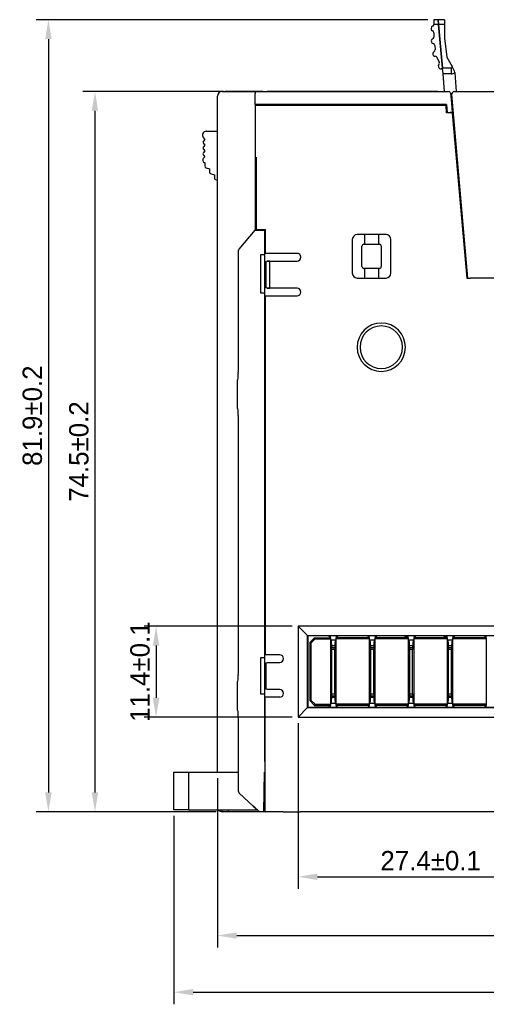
# Model space of a CAD drawing. Header units: millimetres. Extents: x 0 to 427, y 0 to 299.
# Tile 9 of 25: x 73 to 121, y 100 to 202. Entities that reach past the tile are written whole.
import ezdxf

# ---------------------------------------------------------------- set-up
doc = ezdxf.new("R2010")
doc.units = ezdxf.units.MM
doc.header["$LTSCALE"] = 23.1
doc.header["$MEASUREMENT"] = 0
doc.header["$PDSIZE"] = -5
doc.layers.add('IQC尺寸', color=3, linetype='Continuous', lineweight=18)
doc.layers.add('Layer0000', color=7, linetype='Continuous', lineweight=25)
doc.dimstyles.new('+-0.05', dxfattribs={"dimtxt": 2, "dimasz": 2, "dimexe": 1.25, "dimexo": 0.625, "dimtad": 1, "dimdsep": 46, "dimtxsty": 'Standard', "dimcen": 1.5, "dimdle": 4, "dimadec": 0, "dimazin": 0, "dimtol": 1, "dimtp": 0.05, "dimtm": 0.05, "dimtfac": 1, "dimtmove": 0, "dimatfit": 3, "dimfxl": 1, "dimtolj": 1, "dimarcsym": 0})

# ---------------------------------------------------------------- blocks, each defined once
blk = doc.blocks.new('*D23')
at = {"layer": 'Defpoints', "color": 0}
for p in [(94.84, 194.67), (80.94, 120.17), (94.09, 120.17)]:
    blk.add_point(p, dxfattribs=at)
at = {"layer": 'IQC尺寸', "color": 0, "lineweight": -2}
for p, q in [((94.21, 194.67), (79.69, 194.67)), ((80.94, 192.67), (80.94, 122.17)), ((93.46, 120.17), (79.69, 120.17))]:
    blk.add_line(p, q, dxfattribs=at)
at = {"layer": 'IQC尺寸', "color": 0}
for points in [[(81.27, 192.67), (80.6, 192.67), (80.94, 194.67)], [(80.6, 122.17), (81.27, 122.17), (80.94, 120.17)]]:
    blk.add_solid(points, dxfattribs=at)
at = {"layer": 'IQC尺寸', "color": 0, "insert": (79.28, 157.42), "char_height": 2, "attachment_point": 5, "rotation": 90}
blk.add_mtext('\\A1;74.5%%p0.2', dxfattribs=at)
blk = doc.blocks.new('*D25')
at = {"layer": 'Defpoints', "color": 0}
for p in [(93.59, 124.27), (193.59, 120.67), (193.59, 107.37)]:
    blk.add_point(p, dxfattribs=at)
at = {"layer": 'IQC尺寸', "color": 0, "lineweight": -2}
for p, q in [((93.59, 123.64), (93.59, 106.12)), ((193.59, 120.04), (193.59, 106.12)), ((95.59, 107.37), (191.59, 107.37))]:
    blk.add_line(p, q, dxfattribs=at)
at = {"layer": 'IQC尺寸', "color": 0}
for points in [[(95.59, 107.7), (95.59, 107.04), (93.59, 107.37)], [(191.59, 107.04), (191.59, 107.7), (193.59, 107.37)]]:
    blk.add_solid(points, dxfattribs=at)
at = {"layer": 'IQC尺寸', "color": 0, "insert": (143.59, 109.02), "char_height": 2, "attachment_point": 5}
blk.add_mtext('\\A1;100%%p0.2', dxfattribs=at)
blk = doc.blocks.new('*D29')
at = {"layer": 'Defpoints', "color": 0}
for p in [(101.94, 139.36), (87.26, 129.96), (101.94, 129.96)]:
    blk.add_point(p, dxfattribs=at)
at = {"layer": 'IQC尺寸', "color": 0, "lineweight": -2}
for p, q in [((101.31, 139.36), (86.01, 139.36)), ((87.26, 137.36), (87.26, 131.96)), ((101.31, 129.96), (86.01, 129.96))]:
    blk.add_line(p, q, dxfattribs=at)
at = {"layer": 'IQC尺寸', "color": 0}
for points in [[(87.59, 137.36), (86.92, 137.36), (87.26, 139.36)], [(86.92, 131.96), (87.59, 131.96), (87.26, 129.96)]]:
    blk.add_solid(points, dxfattribs=at)
at = {"layer": 'IQC尺寸', "color": 0, "insert": (85.6, 134.66), "char_height": 2, "attachment_point": 5, "rotation": 90}
blk.add_mtext('\\A1;11.4%%p0.1', dxfattribs=at)
blk = doc.blocks.new('*D30')
at = {"layer": 'Defpoints', "color": 0}
for p in [(101.94, 129.96), (129.34, 129.96), (129.34, 113.45)]:
    blk.add_point(p, dxfattribs=at)
at = {"layer": 'IQC尺寸', "color": 0, "lineweight": -2}
for p, q in [((101.94, 129.34), (101.94, 112.2)), ((129.34, 129.34), (129.34, 112.2)), ((103.94, 113.45), (127.34, 113.45))]:
    blk.add_line(p, q, dxfattribs=at)
at = {"layer": 'IQC尺寸', "color": 0}
for points in [[(103.94, 113.78), (103.94, 113.11), (101.94, 113.45)], [(127.34, 113.11), (127.34, 113.78), (129.34, 113.45)]]:
    blk.add_solid(points, dxfattribs=at)
at = {"layer": 'IQC尺寸', "color": 0, "insert": (115.64, 115.1), "char_height": 2, "attachment_point": 5}
blk.add_mtext('\\A1;27.4%%p0.1', dxfattribs=at)
blk = doc.blocks.new('*D34')
at = {"layer": 'Defpoints', "color": 0}
for p in [(115.99, 202.09), (76.12, 120.17), (94.09, 120.17)]:
    blk.add_point(p, dxfattribs=at)
at = {"layer": 'IQC尺寸', "color": 0, "lineweight": -2}
for p, q in [((115.36, 202.09), (74.87, 202.09)), ((76.12, 200.09), (76.12, 122.17)), ((93.46, 120.17), (74.87, 120.17))]:
    blk.add_line(p, q, dxfattribs=at)
at = {"layer": 'IQC尺寸', "color": 0}
for points in [[(76.46, 200.09), (75.79, 200.09), (76.12, 202.09)], [(75.79, 122.17), (76.46, 122.17), (76.12, 120.17)]]:
    blk.add_solid(points, dxfattribs=at)
at = {"layer": 'IQC尺寸', "color": 0, "insert": (74.47, 161.13), "char_height": 2, "attachment_point": 5, "rotation": 90}
blk.add_mtext('\\A1;81.9%%p0.2', dxfattribs=at)
blk = doc.blocks.new('*D35')
at = {"layer": 'Defpoints', "color": 0}
for p in [(195.09, 174.07), (89.1, 120.37), (195.09, 101.51)]:
    blk.add_point(p, dxfattribs=at)
at = {"layer": 'IQC尺寸', "color": 0, "lineweight": -2}
for p, q in [((195.09, 173.44), (195.09, 100.26)), ((89.1, 119.74), (89.1, 100.26)), ((91.1, 101.51), (193.09, 101.51))]:
    blk.add_line(p, q, dxfattribs=at)
at = {"layer": 'IQC尺寸', "color": 0}
for points in [[(91.1, 101.84), (91.1, 101.17), (89.1, 101.51)], [(193.09, 101.17), (193.09, 101.84), (195.09, 101.51)]]:
    blk.add_solid(points, dxfattribs=at)
at = {"layer": 'IQC尺寸', "color": 0, "insert": (142.09, 103.16), "char_height": 2, "attachment_point": 5}
blk.add_mtext('\\A1;106%%p0.2', dxfattribs=at)

msp = doc.modelspace()

# ---------------------------------------------------------------- linework, layer by layer
at = {"layer": 'Layer0000', "color": 7, "linetype": 'Continuous', "lineweight": 25}
for p, q in [((116.423, 202.088), (115.987, 202.088)), ((115.987, 202.088), (115.987, 201.603)), ((116.423, 202.088), (116.467, 201.587)), ((116.467, 201.587), (116.423, 202.088)), ((117.078, 202.088), (116.423, 202.088)), ((117.078, 202.088), (117.078, 201.587)), ((115.687, 201.216), (115.687, 201.116)), ((115.986, 201.587), (115.987, 201.603)), ((116.467, 201.587), (115.986, 201.587)), ((115.987, 200.728), (115.987, 200.287)), ((116.467, 201.587), (116.866, 197.087)), ((116.866, 197.087), (116.467, 201.587)), ((117.078, 201.587), (116.467, 201.587)), ((117.078, 201.587), (117.078, 200.187)), ((115.71, 199.884), (115.72, 199.785)), ((117.078, 200.187), (117.322, 198.202)), ((115.865, 198.579), (115.878, 198.48)), ((116.063, 199.435), (116.116, 199)), ((116.264, 198.199), (116.533, 197.703)), ((117.322, 198.202), (117.86, 197.236)), ((116.453, 197.219), (116.531, 197.076)), ((116.866, 197.087), (116.734, 197.016)), ((116.919, 196.488), (116.866, 197.087)), ((117.773, 197.087), (116.866, 197.087)), ((117.773, 197.087), (117.773, 196.488)), ((118.054, 196.888), (117.86, 197.236)), ((118.128, 196.642), (118.132, 196.587)), ((118.132, 196.587), (118.282, 194.665)), ((117.081, 194.665), (116.919, 196.488)), ((117.773, 196.488), (116.919, 196.488)), ((94.088, 194.665), (97.688, 194.665)), ((97.688, 194.665), (117.494, 194.665)), ((118.106, 194.665), (188.952, 194.665)), ((121.112, 194.665), (121.112, 194.666)), ((93.588, 124.765), (93.588, 194.165)), ((97.488, 193.314), (97.488, 194.465)), ((117.693, 194.482), (117.783, 193.458)), ((117.807, 194.339), (119.467, 175.365)), ((97.488, 193.314), (97.488, 180.315)), ((97.572, 193.314), (97.488, 193.314)), ((116.77, 193.314), (97.572, 193.314)), ((117.251, 193.215), (98.105, 193.215)), ((116.771, 193.326), (116.77, 193.314)), ((117.296, 193.326), (116.771, 193.326)), ((117.286, 192.455), (117.251, 193.215)), ((117.296, 193.326), (117.334, 192.505)), ((117.334, 192.505), (117.665, 192.505)), ((117.866, 192.505), (117.665, 192.505)), ((117.783, 193.458), (117.866, 192.505)), ((117.371, 192.455), (117.286, 192.455)), ((117.875, 192.429), (117.883, 192.387)), ((117.875, 192.429), (119.369, 175.357)), ((117.883, 192.387), (119.373, 175.361)), ((92.443, 190.557), (93.588, 190.563)), ((92.132, 189.907), (92.288, 189.713)), ((92.288, 189.713), (92.148, 189.538)), ((92.148, 189.288), (92.288, 189.113)), ((92.288, 189.113), (92.148, 188.938)), ((92.148, 188.688), (92.288, 188.513)), ((92.288, 188.513), (92.148, 188.338)), ((92.088, 187.593), (92.088, 187.516)), ((92.288, 187.913), (92.132, 187.718)), ((92.148, 188.088), (92.288, 187.913)), ((97.602, 187.881), (97.602, 182.911)), ((92.236, 187.323), (92.288, 187.309)), ((92.288, 187.309), (92.288, 186.963)), ((92.436, 186.77), (92.788, 186.675)), ((92.788, 186.675), (92.788, 186.329)), ((92.936, 186.136), (93.288, 186.041)), ((93.288, 186.041), (93.288, 185.741)), ((93.488, 185.541), (93.588, 185.541)), ((118.571, 185.605), (118.477, 185.605)), ((97.602, 182.911), (97.602, 180.375)), ((118.781, 182.125), (118.875, 182.125)), ((95.835, 178.371), (97.488, 180.315)), ((97.488, 180.315), (98.489, 180.315)), ((97.602, 180.375), (97.618, 180.365)), ((98.323, 180.365), (97.618, 180.365)), ((98.338, 180.374), (98.323, 180.365)), ((98.338, 180.374), (98.552, 180.374)), ((98.489, 180.315), (98.507, 180.315)), ((98.507, 125.367), (98.507, 180.315)), ((98.552, 180.317), (98.552, 180.375)), ((98.552, 180.117), (98.552, 180.317)), ((98.552, 177.909), (98.552, 180.116)), ((107.538, 179.365), (107.538, 175.865)), ((108.839, 179.865), (108.037, 179.865)), ((108.856, 179.882), (108.839, 179.865)), ((108.839, 178.865), (108.839, 179.865)), ((110.219, 179.882), (108.856, 179.882)), ((110.236, 179.865), (110.219, 179.882)), ((110.236, 179.865), (110.236, 178.865)), ((111.038, 179.865), (110.236, 179.865)), ((111.538, 175.865), (111.538, 179.365)), ((95.787, 166.365), (95.788, 178.241)), ((108.538, 176.565), (108.538, 178.665)), ((108.738, 178.865), (108.839, 178.865)), ((108.856, 178.848), (108.839, 178.865)), ((110.219, 178.848), (108.856, 178.848)), ((110.236, 178.865), (110.219, 178.848)), ((110.236, 178.865), (110.338, 178.865)), ((110.538, 178.665), (110.538, 176.565)), ((119.183, 178.605), (119.089, 178.605)), ((98.088, 173.815), (98.088, 177.815)), ((98.088, 177.815), (98.488, 177.815)), ((98.488, 177.815), (98.496, 177.815)), ((99.038, 177.909), (98.552, 177.909)), ((101.837, 177.909), (99.038, 177.909)), ((98.507, 177.048), (98.638, 177.048)), ((98.638, 177.048), (98.66, 177.114)), ((98.638, 174.382), (98.638, 177.048)), ((98.66, 177.114), (98.754, 177.121)), ((98.754, 177.121), (99.638, 177.121)), ((98.972, 177.118), (98.754, 177.121)), ((99.024, 174.338), (99.024, 177.092)), ((99.638, 177.121), (99.809, 177.121)), ((99.809, 177.121), (99.838, 177.121)), ((99.838, 177.121), (101.837, 177.121)), ((108.839, 176.365), (108.738, 176.365)), ((108.839, 176.365), (108.856, 176.382)), ((108.839, 175.365), (108.839, 176.365)), ((108.856, 176.382), (110.219, 176.382)), ((110.219, 176.382), (110.236, 176.365)), ((110.338, 176.365), (110.236, 176.365)), ((110.236, 176.365), (110.236, 175.365)), ((108.037, 175.365), (108.028, 175.365)), ((108.037, 175.365), (108.839, 175.365)), ((108.839, 175.365), (108.856, 175.348)), ((108.856, 175.348), (110.219, 175.348)), ((110.219, 175.348), (110.236, 175.365)), ((110.236, 175.365), (111.038, 175.365)), ((111.047, 175.365), (111.038, 175.365)), ((119.373, 175.361), (119.369, 175.357)), ((119.369, 175.357), (119.467, 175.357)), ((119.373, 175.361), (119.467, 175.361)), ((119.467, 175.365), (119.768, 175.365)), ((188.952, 175.365), (119.768, 175.365)), ((120.517, 175.361), (120.517, 175.365)), ((120.717, 175.365), (120.717, 175.361)), ((98.638, 174.382), (98.507, 174.382)), ((98.66, 174.316), (98.638, 174.382)), ((98.754, 174.309), (98.66, 174.316)), ((98.754, 174.309), (98.972, 174.312)), ((99.809, 174.309), (98.754, 174.309)), ((99.838, 174.309), (99.809, 174.309)), ((100.832, 174.309), (99.838, 174.309)), ((101.836, 174.309), (100.832, 174.309)), ((98.488, 173.815), (98.088, 173.815)), ((98.496, 173.815), (98.488, 173.815)), ((98.552, 173.521), (101.837, 173.521)), ((98.552, 166.629), (98.552, 173.521)), ((95.787, 166.365), (95.787, 166.37)), ((98.552, 161.857), (98.552, 166.629)), ((95.739, 165.573), (95.738, 165.567)), ((95.688, 161.875), (95.688, 164.855)), ((98.552, 158.917), (98.552, 161.857)), ((95.787, 135.165), (95.788, 160.455)), ((98.552, 148.073), (98.552, 158.915)), ((98.552, 143.862), (98.552, 148.073)), ((98.552, 143.301), (98.552, 143.862)), ((98.552, 140.615), (98.552, 143.3)), ((98.552, 138.615), (98.552, 140.615)), ((98.552, 136.411), (98.552, 138.615)), ((102.915, 138.387), (101.938, 139.365)), ((101.938, 139.365), (101.938, 129.965)), ((129.338, 139.365), (101.938, 139.365)), ((102.915, 130.943), (102.915, 138.387)), ((102.915, 138.387), (128.36, 138.387)), ((102.938, 138.365), (102.915, 138.387)), ((128.338, 138.365), (102.938, 138.365)), ((102.938, 138.365), (102.938, 130.965)), ((103.638, 138.165), (103.138, 137.665)), ((103.138, 137.665), (103.258, 137.615)), ((103.138, 137.665), (103.138, 131.665)), ((103.258, 137.615), (103.687, 138.045)), ((103.258, 137.615), (103.258, 131.715)), ((103.638, 138.165), (105.275, 138.165)), ((103.638, 138.165), (103.687, 138.045)), ((103.687, 138.045), (105.275, 138.045)), ((105.075, 138.365), (105.275, 138.165)), ((105.275, 138.165), (105.275, 138.365)), ((105.275, 138.165), (105.275, 138.045)), ((105.275, 138.045), (105.275, 131.285)), ((105.275, 137.965), (105.313, 137.965)), ((105.313, 137.965), (105.838, 137.965)), ((105.838, 137.965), (105.875, 137.965)), ((105.875, 138.165), (106.075, 138.365)), ((105.875, 138.365), (105.875, 138.165)), ((105.875, 138.045), (105.875, 138.165)), ((109.3, 138.165), (105.875, 138.165)), ((105.875, 131.285), (105.875, 138.045)), ((109.3, 138.045), (105.875, 138.045)), ((109.1, 138.365), (109.3, 138.165)), ((109.3, 138.165), (109.3, 138.365)), ((109.3, 138.165), (109.3, 138.045)), ((109.3, 138.045), (109.3, 131.285)), ((109.3, 137.965), (109.338, 137.965)), ((109.338, 137.965), (109.863, 137.965)), ((109.863, 137.965), (109.9, 137.965)), ((109.9, 138.165), (110.1, 138.365)), ((109.9, 138.365), (109.9, 138.165)), ((109.9, 138.045), (109.9, 138.165)), ((113.325, 138.165), (109.9, 138.165)), ((109.9, 131.285), (109.9, 138.045)), ((113.325, 138.045), (109.9, 138.045)), ((113.155, 138.165), (112.956, 138.365)), ((113.125, 138.365), (113.325, 138.165)), ((113.325, 138.165), (113.325, 138.365)), ((113.325, 138.165), (113.325, 138.045)), ((113.325, 138.045), (113.325, 131.285)), ((113.325, 137.965), (113.363, 137.965)), ((113.363, 137.965), (113.888, 137.965)), ((113.888, 137.965), (113.925, 137.965)), ((113.925, 138.165), (114.125, 138.365)), ((113.925, 138.365), (113.925, 138.165)), ((113.925, 138.045), (113.925, 138.165)), ((117.35, 138.165), (113.925, 138.165)), ((113.925, 131.285), (113.925, 138.045)), ((117.35, 138.045), (113.925, 138.045)), ((117.18, 138.165), (116.981, 138.365)), ((117.15, 138.365), (117.35, 138.165)), ((117.35, 138.165), (117.35, 138.365)), ((117.35, 138.165), (117.35, 138.045)), ((117.35, 138.045), (117.35, 131.285)), ((117.35, 137.965), (117.388, 137.965)), ((117.388, 137.965), (117.913, 137.965)), ((117.913, 137.965), (117.95, 137.965)), ((117.95, 138.165), (118.15, 138.365)), ((117.95, 138.365), (117.95, 138.165)), ((117.95, 138.045), (117.95, 138.165)), ((121.375, 138.165), (117.95, 138.165)), ((117.95, 131.285), (117.95, 138.045)), ((121.375, 138.045), (117.95, 138.045)), ((121.175, 138.365), (121.375, 138.165)), ((121.375, 138.165), (121.375, 138.365)), ((121.375, 138.165), (121.375, 138.045)), ((121.375, 138.045), (121.375, 131.285)), ((121.375, 137.965), (121.413, 137.965)), ((105.731, 137.315), (105.419, 137.315)), ((105.423, 137.165), (105.727, 137.165)), ((105.425, 132.365), (105.425, 136.965)), ((105.725, 136.965), (105.425, 136.965)), ((105.725, 132.365), (105.725, 136.965)), ((109.756, 137.315), (109.444, 137.315)), ((109.448, 137.165), (109.752, 137.165)), ((109.45, 132.365), (109.45, 136.965)), ((109.75, 136.965), (109.45, 136.965)), ((109.75, 132.365), (109.75, 136.965)), ((113.781, 137.315), (113.469, 137.315)), ((113.473, 137.165), (113.777, 137.165)), ((113.475, 132.365), (113.475, 136.965)), ((113.775, 136.965), (113.475, 136.965)), ((113.775, 132.365), (113.775, 136.965)), ((117.806, 137.315), (117.494, 137.315)), ((117.498, 137.165), (117.802, 137.165)), ((117.5, 132.365), (117.5, 136.965)), ((117.8, 136.965), (117.5, 136.965)), ((117.8, 132.365), (117.8, 136.965)), ((98.088, 132.315), (98.088, 136.115)), ((98.088, 136.115), (98.488, 136.115)), ((98.488, 136.115), (98.496, 136.115)), ((98.507, 135.548), (98.638, 135.548)), ((100.038, 136.409), (98.552, 136.411)), ((98.638, 135.548), (98.66, 135.614)), ((98.638, 132.882), (98.638, 135.548)), ((98.66, 135.614), (98.754, 135.621)), ((98.754, 135.621), (99.648, 135.621)), ((99.648, 135.621), (100.038, 135.621)), ((95.787, 135.165), (95.787, 135.17)), ((95.688, 130.675), (95.688, 133.655)), ((95.739, 134.373), (95.739, 134.367)), ((98.638, 132.882), (98.507, 132.882)), ((98.66, 132.816), (98.638, 132.882)), ((98.754, 132.81), (98.66, 132.816)), ((99.645, 132.809), (98.754, 132.81)), ((99.838, 132.809), (99.644, 132.809)), ((99.838, 132.809), (99.645, 132.809)), ((100.038, 132.809), (99.838, 132.809)), ((98.488, 132.315), (98.088, 132.315)), ((98.496, 132.315), (98.488, 132.315)), ((98.548, 131.265), (98.548, 132.018)), ((98.548, 132.018), (98.552, 132.018)), ((100.038, 132.021), (98.552, 132.021)), ((103.138, 131.665), (103.258, 131.715)), ((103.138, 131.665), (103.638, 131.165)), ((103.258, 131.715), (103.687, 131.285)), ((105.275, 131.365), (105.313, 131.365)), ((105.838, 131.365), (105.313, 131.365)), ((105.419, 132.015), (105.731, 132.015)), ((105.423, 132.165), (105.727, 132.165)), ((105.425, 132.365), (105.725, 132.365)), ((105.838, 131.365), (105.875, 131.365)), ((109.3, 131.365), (109.338, 131.365)), ((109.863, 131.365), (109.338, 131.365)), ((109.444, 132.015), (109.756, 132.015)), ((109.448, 132.165), (109.752, 132.165)), ((109.45, 132.365), (109.75, 132.365)), ((109.863, 131.365), (109.9, 131.365)), ((113.325, 131.365), (113.363, 131.365)), ((113.888, 131.365), (113.363, 131.365)), ((113.469, 132.015), (113.781, 132.015)), ((113.473, 132.165), (113.777, 132.165)), ((113.475, 132.365), (113.775, 132.365)), ((113.888, 131.365), (113.925, 131.365)), ((117.35, 131.365), (117.388, 131.365)), ((117.913, 131.365), (117.388, 131.365)), ((117.494, 132.015), (117.806, 132.015)), ((117.498, 132.165), (117.802, 132.165)), ((117.5, 132.365), (117.8, 132.365)), ((117.913, 131.365), (117.95, 131.365)), ((121.375, 131.365), (121.413, 131.365)), ((98.544, 127.703), (98.548, 131.265)), ((101.938, 129.965), (102.915, 130.943)), ((102.938, 130.965), (102.915, 130.943)), ((128.36, 130.943), (102.915, 130.943)), ((102.938, 130.965), (128.338, 130.965)), ((103.638, 131.165), (103.687, 131.285)), ((103.638, 131.165), (105.275, 131.165)), ((103.687, 131.285), (105.275, 131.285)), ((105.275, 131.165), (105.075, 130.965)), ((105.275, 131.285), (105.275, 131.165)), ((105.275, 130.965), (105.275, 131.165)), ((105.875, 131.165), (105.875, 131.285)), ((109.3, 131.285), (105.875, 131.285)), ((106.075, 130.965), (105.875, 131.165)), ((109.3, 131.165), (105.875, 131.165)), ((105.875, 131.165), (105.875, 130.965)), ((109.3, 131.165), (109.1, 130.965)), ((109.3, 131.285), (109.3, 131.165)), ((109.3, 130.965), (109.3, 131.165)), ((109.9, 131.165), (109.9, 131.285)), ((113.325, 131.285), (109.9, 131.285)), ((110.1, 130.965), (109.9, 131.165)), ((113.325, 131.165), (109.9, 131.165)), ((109.9, 131.165), (109.9, 130.965)), ((113.325, 131.165), (113.125, 130.965)), ((113.325, 131.285), (113.325, 131.165)), ((113.325, 130.965), (113.325, 131.165)), ((113.925, 131.165), (113.925, 131.285)), ((117.35, 131.285), (113.925, 131.285)), ((114.125, 130.965), (113.925, 131.165)), ((117.35, 131.165), (113.925, 131.165)), ((113.925, 131.165), (113.925, 130.965)), ((117.35, 131.165), (117.15, 130.965)), ((117.35, 131.285), (117.35, 131.165)), ((117.35, 130.965), (117.35, 131.165)), ((117.95, 131.165), (117.95, 131.285)), ((121.375, 131.285), (117.95, 131.285)), ((118.15, 130.965), (117.95, 131.165)), ((121.375, 131.165), (117.95, 131.165)), ((117.95, 131.165), (117.95, 130.965)), ((121.375, 131.165), (121.175, 130.965)), ((121.375, 131.285), (121.375, 131.165)), ((121.375, 130.965), (121.375, 131.165)), ((101.938, 129.965), (129.338, 129.965)), ((95.788, 122.252), (95.788, 129.245)), ((98.544, 122.733), (98.544, 127.703)), ((98.507, 125.367), (98.488, 124.265)), ((89.1, 124.265), (90.6, 124.265)), ((89.1, 120.365), (89.1, 124.265)), ((90.6, 124.265), (94.088, 124.265)), ((90.6, 124.265), (90.6, 120.365)), ((93.588, 124.265), (93.588, 124.765)), ((94.088, 124.265), (95.788, 124.265)), ((98.409, 120.165), (98.48, 124.265)), ((98.48, 124.265), (98.544, 124.265)), ((98.484, 124.265), (98.48, 124.265)), ((98.544, 120.165), (98.544, 122.733)), ((95.851, 122.106), (97.303, 120.757)), ((97.304, 120.757), (95.852, 122.106)), ((90.6, 120.365), (89.1, 120.365)), ((90.6, 120.365), (97.726, 120.365)), ((94.088, 120.166), (94.088, 120.365)), ((94.705, 120.166), (94.088, 120.166)), ((94.706, 120.365), (94.705, 120.166)), ((97.938, 120.166), (94.705, 120.166)), ((97.304, 120.757), (97.303, 120.757)), ((97.303, 120.757), (97.732, 120.359)), ((97.488, 120.587), (97.304, 120.757)), ((97.942, 120.165), (97.488, 120.587)), ((97.732, 120.359), (97.94, 120.166)), ((97.937, 120.169), (97.938, 120.165)), ((98.398, 120.165), (97.942, 120.165)), ((98.398, 120.165), (98.4, 120.165)), ((98.544, 120.166), (98.409, 120.166)), ((98.412, 120.365), (98.544, 120.365)), ((98.544, 120.165), (98.555, 120.168)), ((100.403, 120.165), (98.544, 120.165)), ((100.403, 120.165), (102.174, 120.165)), ((107.596, 120.165), (102.174, 120.165)), ((116.157, 120.165), (107.596, 120.165)), ((125.21, 120.165), (116.157, 120.165))]:
    msp.add_line(p, q, dxfattribs=at)
for centre, radius in [((94.387, 194.665), 0.000272), ((116.377, 194.665), 0.000308)]:
    msp.add_circle(centre, radius, dxfattribs=at)
for centre, radius, start, end in [((115.887, 201.216), 0.2, 104.47751, 180), ((115.887, 201.116), 0.2, 180, 255.52249), ((115.787, 201.603), 0.2, 284.47751, 355.54279), ((115.787, 200.728), 0.2, 0, 75.52249), ((115.909, 199.906), 0.2, 107.75072, 186.13595), ((115.919, 199.807), 0.2, 186.13595, 262.07417), ((115.787, 200.287), 0.2, 287.75072, 360), ((115.864, 199.411), 0.2, 7, 82.07417), ((116.064, 198.603), 0.2, 111.47751, 187), ((115.917, 198.975), 0.2, 291.47751, 7), ((116.076, 198.504), 0.2, 187, 271.69518), ((116.088, 198.104), 0.2, 28.44774, 91.69518), ((116.357, 197.608), 0.2, 312.92525, 28.44774), ((116.629, 197.315), 0.2, 132.92525, 208.44774), ((116.663, 197.148), 0.15, 208.44774, 274.01882), ((116.663, 197.148), 0.15, 274.01882, 298.44774), ((117.773, 197.187), 0.1, 270, 29.10945), ((117.773, 197.188), 0.7, 270, 300.9226), ((117.526, 196.595), 0.604, 4.52278, 29.02441), ((94.088, 194.165), 0.5, 90, 179.98585), ((97.688, 194.465), 0.2, 90, 180), ((117.494, 194.465), 0.2, 5, 90), ((118.106, 194.365), 0.3, 90, 185), ((97.981, 185.937), 7.279, 89.02328, 92.96033), ((117.495, 189.959), 2.499, 81.24633, 92.84034), ((92.445, 190.157), 0.4, 90.29961, 218.65982), ((92.304, 189.413), 0.2, 141.34019, 218.65516), ((92.304, 188.813), 0.2, 141.34019, 218.65516), ((92.288, 187.593), 0.2, 141.32098, 180.00333), ((92.288, 187.516), 0.2, 180.00853, 254.99905), ((92.304, 188.213), 0.2, 141.33931, 218.65919), ((92.488, 186.963), 0.2, 180.00005, 255.01723), ((92.988, 186.329), 0.2, 179.99978, 255.01331), ((93.488, 185.741), 0.2, 180.00005, 270.00064), ((108.053, 179.349), 0.516, 91.77452, 178.22493), ((111.022, 179.349), 0.516, 1.77455, 88.22545), ((95.988, 178.241), 0.2, 139.63546, 180), ((108.737, 178.665), 0.2, 89.98662, 180.01338), ((110.338, 178.665), 0.2, 359.98662, 90.01338), ((101.834, 177.509), 0.4, 34.3258, 89.53821), ((101.825, 177.528), 0.407, 271.7877, 358.17337), ((101.835, 177.514), 0.396, 0.06546, 33.75962), ((98.966, 177.041), 0.0764, 41.42408, 85.89947), ((108.737, 176.565), 0.2, 179.98662, 270.01338), ((110.338, 176.565), 0.2, 269.98662, 0.01338), ((108.053, 175.881), 0.516, 181.77507, 268.22548), ((111.022, 175.881), 0.516, 271.77455, 358.22545), ((98.966, 174.389), 0.0764, 274.0809, 318.56674), ((101.833, 173.915), 0.394, 270.61034, 89.38894), ((110.538, 168.215), 2.5, 0.00306, 179.99694), ((110.538, 168.213), 2.2, 0.0385, 179.9615), ((110.538, 168.215), 2.5, 180.00361, 359.99639), ((110.538, 168.216), 2.2, 180.0385, 359.9615), ((90.521, 166.285), 5.266, 352.23439, 0.87406), ((100.688, 164.855), 5, 171.74587, 179.99974), ((100.688, 161.875), 5, 180.0002, 188.23951), ((90.665, 160.455), 5.122, 0.00136, 7.87118), ((105.309, 137.936), 0.0296, 27.16197, 82.18401), ((105.842, 137.936), 0.0296, 97.80089, 152.85397), ((109.334, 137.936), 0.0296, 27.16197, 82.18401), ((109.867, 137.936), 0.0296, 97.80089, 152.85397), ((113.359, 137.936), 0.0296, 27.16197, 82.18401), ((113.892, 137.936), 0.0296, 97.80089, 152.85397), ((117.384, 137.936), 0.0296, 27.16197, 82.18401), ((117.917, 137.936), 0.0296, 97.80089, 152.85397), ((100.038, 136.015), 0.394, 270.00387, 89.99613), ((90.657, 135.075), 5.13, 352.13467, 1.0039), ((100.688, 133.655), 5, 171.74586, 180.00044), ((100.033, 132.415), 0.394, 270.61038, 89.38964), ((98.553, 132.02), 0.00148, 159.6173, 184.28137), ((100.688, 130.675), 5, 179.99997, 188.23541), ((90.521, 129.245), 5.266, 0.00012, 7.7655), ((95.988, 122.252), 0.2, 180, 227.12278), ((94.088, 120.666), 0.5, 216.93369, 270)]:
    msp.add_arc(centre, radius, start, end, dxfattribs=at)
for points in [[(94.387, 194.666), (94.387, 194.666), (94.601, 194.666), (94.838, 194.666)], [(94.838, 194.665), (94.589, 194.665), (94.388, 194.665), (94.388, 194.665)], [(94.838, 194.666), (94.84, 194.666), (94.976, 194.666), (95.195, 194.666)], [(98.288, 194.665), (98.278, 194.665), (94.848, 194.665), (94.838, 194.665)], [(97.478, 194.666), (97.944, 194.666), (98.284, 194.666), (98.288, 194.666)], [(115.927, 194.665), (115.917, 194.665), (98.748, 194.665), (98.738, 194.665)], [(115.533, 194.666), (115.787, 194.666), (115.926, 194.666), (115.927, 194.666)], [(115.927, 194.666), (116.164, 194.666), (116.378, 194.666), (116.378, 194.666)], [(116.378, 194.665), (116.378, 194.665), (116.164, 194.665), (115.927, 194.665)], [(97.942, 120.165), (97.942, 120.165), (97.942, 120.165), (97.941, 120.165)]]:
    msp.add_open_spline(points, degree=3, dxfattribs=at)
for points, knots in [([(105.425, 136.965), (105.425, 137.093), (105.421, 137.303), (105.416, 137.425), (105.393, 137.715), (105.385, 137.776), (105.349, 137.942), (105.339, 137.947), (105.335, 137.949)], [0, 0, 0, 0, 0.1666667, 0.3333333, 0.5, 0.6666667, 0.75, 1, 1, 1, 1]), ([(105.815, 137.949), (105.811, 137.947), (105.795, 137.922), (105.763, 137.755), (105.754, 137.682), (105.735, 137.444), (105.73, 137.325), (105.726, 137.103), (105.725, 136.965)], [0, 0, 0, 0, 0.2727273, 0.3636364, 0.5454545, 0.6363636, 0.8181818, 1, 1, 1, 1]), ([(109.45, 136.965), (109.45, 137.093), (109.446, 137.303), (109.441, 137.425), (109.418, 137.715), (109.41, 137.776), (109.374, 137.942), (109.364, 137.947), (109.36, 137.949)], [0, 0, 0, 0, 0.1666667, 0.3333333, 0.5, 0.6666667, 0.75, 1, 1, 1, 1]), ([(109.84, 137.949), (109.836, 137.947), (109.82, 137.922), (109.788, 137.755), (109.779, 137.682), (109.76, 137.444), (109.755, 137.325), (109.751, 137.103), (109.75, 136.965)], [0, 0, 0, 0, 0.2727273, 0.3636364, 0.5454545, 0.6363636, 0.8181818, 1, 1, 1, 1]), ([(113.475, 136.965), (113.475, 137.093), (113.471, 137.303), (113.466, 137.425), (113.443, 137.715), (113.435, 137.776), (113.399, 137.942), (113.389, 137.947), (113.385, 137.949)], [0, 0, 0, 0, 0.1666667, 0.3333333, 0.5, 0.6666667, 0.75, 1, 1, 1, 1]), ([(113.865, 137.949), (113.861, 137.947), (113.845, 137.922), (113.813, 137.755), (113.804, 137.682), (113.785, 137.444), (113.78, 137.325), (113.776, 137.103), (113.775, 136.965)], [0, 0, 0, 0, 0.2727273, 0.3636364, 0.5454545, 0.6363636, 0.8181818, 1, 1, 1, 1]), ([(117.5, 136.965), (117.5, 137.093), (117.496, 137.303), (117.491, 137.425), (117.468, 137.715), (117.46, 137.776), (117.424, 137.942), (117.414, 137.947), (117.41, 137.949)], [0, 0, 0, 0, 0.1666667, 0.3333333, 0.5, 0.6666667, 0.75, 1, 1, 1, 1]), ([(117.89, 137.949), (117.886, 137.947), (117.87, 137.922), (117.838, 137.755), (117.829, 137.682), (117.81, 137.444), (117.805, 137.325), (117.801, 137.103), (117.8, 136.965)], [0, 0, 0, 0, 0.2727273, 0.3636364, 0.5454545, 0.6363636, 0.8181818, 1, 1, 1, 1]), ([(105.313, 131.365), (105.321, 131.36), (105.338, 131.362), (105.373, 131.491), (105.389, 131.586), (105.413, 131.858), (105.421, 132.038), (105.425, 132.22), (105.425, 132.365)], [0, 0, 0, 0, 0.2222222, 0.3333333, 0.4444444, 0.6666667, 0.7777778, 1, 1, 1, 1]), ([(105.725, 132.365), (105.726, 132.217), (105.73, 131.984), (105.74, 131.804), (105.762, 131.583), (105.774, 131.505), (105.806, 131.381), (105.825, 131.362), (105.838, 131.365)], [0, 0, 0, 0, 0.1818182, 0.3636364, 0.4545455, 0.6363636, 0.7272727, 1, 1, 1, 1]), ([(109.338, 131.365), (109.346, 131.36), (109.363, 131.362), (109.398, 131.491), (109.414, 131.586), (109.438, 131.858), (109.446, 132.038), (109.45, 132.22), (109.45, 132.365)], [0, 0, 0, 0, 0.2222222, 0.3333333, 0.4444444, 0.6666667, 0.7777778, 1, 1, 1, 1]), ([(109.75, 132.365), (109.751, 132.217), (109.755, 131.984), (109.765, 131.804), (109.787, 131.583), (109.799, 131.505), (109.831, 131.381), (109.85, 131.362), (109.863, 131.365)], [0, 0, 0, 0, 0.1818182, 0.3636364, 0.4545455, 0.6363636, 0.7272727, 1, 1, 1, 1]), ([(113.363, 131.365), (113.371, 131.36), (113.388, 131.362), (113.423, 131.491), (113.439, 131.586), (113.463, 131.858), (113.471, 132.038), (113.475, 132.22), (113.475, 132.365)], [0, 0, 0, 0, 0.2222222, 0.3333333, 0.4444444, 0.6666667, 0.7777778, 1, 1, 1, 1]), ([(113.775, 132.365), (113.776, 132.217), (113.78, 131.984), (113.79, 131.804), (113.812, 131.583), (113.824, 131.505), (113.856, 131.381), (113.875, 131.362), (113.888, 131.365)], [0, 0, 0, 0, 0.1818182, 0.3636364, 0.4545455, 0.6363636, 0.7272727, 1, 1, 1, 1]), ([(117.388, 131.365), (117.396, 131.36), (117.413, 131.362), (117.448, 131.491), (117.464, 131.586), (117.488, 131.858), (117.496, 132.038), (117.5, 132.22), (117.5, 132.365)], [0, 0, 0, 0, 0.2222222, 0.3333333, 0.4444444, 0.6666667, 0.7777778, 1, 1, 1, 1]), ([(117.8, 132.365), (117.801, 132.217), (117.805, 131.984), (117.815, 131.804), (117.837, 131.583), (117.849, 131.505), (117.881, 131.381), (117.9, 131.362), (117.913, 131.365)], [0, 0, 0, 0, 0.1818182, 0.3636364, 0.4545455, 0.6363636, 0.7272727, 1, 1, 1, 1])]:
    msp.add_open_spline(points, degree=3, knots=knots, dxfattribs=at)

# ---------------------------------------------------------------- dimensions: what is measured, and where the dimension line sits
at = {"layer": 'IQC尺寸'}
for base, p1, override, picture, middle in [((76.124, 120.166), (115.987, 202.088), {"dimgap": 0.625, "dimtad": 1, "dimjust": 0, "dimdec": 1, "dimlfac": 1, "dimpost": '<>', "dimse1": 0, "dimse2": 0, "dimsd1": 0, "dimsd2": 0, "dimtol": 0, "dimlim": 0, "dimtofl": 1, "dimtvp": 0.1, "dimarcsym": 1}, '*D34', (74.469, 161.127)), ((80.937, 120.166), (94.838, 194.666), {"dimgap": 0.625, "dimtad": 1, "dimjust": 0, "dimdec": 2, "dimlfac": 1, "dimpost": '<>', "dimse1": 0, "dimse2": 0, "dimsd1": 0, "dimsd2": 0, "dimtol": 0, "dimlim": 0, "dimtofl": 1, "dimtvp": 0.1, "dimarcsym": 1}, '*D23', (79.281, 157.416))]:
    dim = msp.add_linear_dim(base=base, p1=p1, p2=(94.088, 120.166), angle=90, text='<>%%p0.2', dimstyle='+-0.05', override=override, dxfattribs=at)
    dim.commit()
    dim.dimension.update_dxf_attribs({"geometry": picture, "text_midpoint": middle})
for base, p1, p2, text, override, picture, middle in [((195.088, 101.506), (89.1, 120.365), (195.088, 174.065), '<>%%p0.2', {"dimgap": 0.625, "dimtad": 1, "dimjust": 0, "dimdec": 1, "dimlfac": 1, "dimpost": '<>', "dimse1": 0, "dimse2": 0, "dimsd1": 0, "dimsd2": 0, "dimtol": 0, "dimlim": 0, "dimtofl": 1, "dimtvp": 0.1, "dimarcsym": 1}, '*D35', (142.094, 103.161)), ((129.338, 113.448), (101.938, 129.965), (129.338, 129.965), '<>%%p0.1', {"dimgap": 0.625, "dimtad": 1, "dimjust": 0, "dimdec": 2, "dimlfac": 1, "dimpost": '<>', "dimse1": 0, "dimse2": 0, "dimsd1": 0, "dimsd2": 0, "dimtol": 0, "dimlim": 0, "dimtofl": 1, "dimtvp": 0.1, "dimarcsym": 1}, '*D30', (115.638, 115.103)), ((193.588, 107.37), (93.588, 124.265), (193.588, 120.665), '<>%%p0.2', {"dimgap": 0.625, "dimtad": 1, "dimjust": 0, "dimdec": 2, "dimlfac": 1, "dimpost": '<>', "dimse1": 0, "dimse2": 0, "dimsd1": 0, "dimsd2": 0, "dimtol": 0, "dimlim": 0, "dimtofl": 1, "dimtvp": 0.1, "dimarcsym": 1}, '*D25', (143.588, 109.025))]:
    dim = msp.add_linear_dim(base=base, p1=p1, p2=p2, text=text, dimstyle='+-0.05', override=override, dxfattribs=at)
    dim.commit()
    dim.dimension.update_dxf_attribs({"geometry": picture, "text_midpoint": middle})
dim = msp.add_linear_dim(base=(87.257, 129.965), p1=(101.938, 139.365), p2=(101.938, 129.965), angle=90, text='11.4%%p0.1', dimstyle='+-0.05', override={"dimgap": 0.625, "dimtad": 1, "dimjust": 0, "dimdec": 2, "dimlfac": 1, "dimpost": '<>', "dimse1": 0, "dimse2": 0, "dimsd1": 0, "dimsd2": 0, "dimtol": 0, "dimlim": 0, "dimtp": 0.05, "dimtm": 0.05, "dimtdec": 2, "dimtofl": 1, "dimtvp": 0.1, "dimarcsym": 1}, dxfattribs=at)
dim.commit()
dim.dimension.update_dxf_attribs({"geometry": '*D29', "text_midpoint": (87.257, 134.665), "dimtype": 160})

doc.saveas('drawing.dxf')
